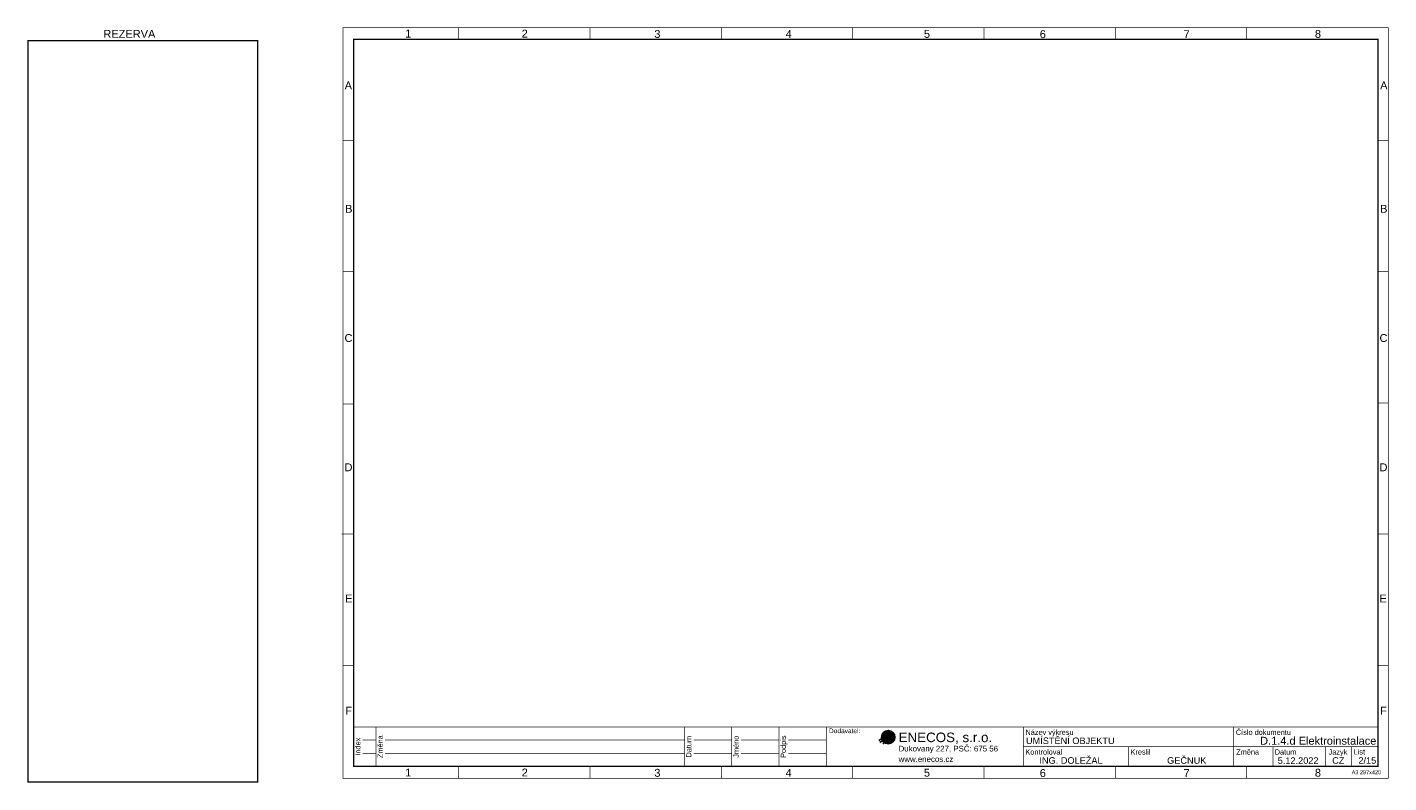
# Model space of a CAD drawing. Extents: x -12025 to 39812, y -28775 to 12.
import ezdxf
from ezdxf.enums import TextEntityAlignment as Align

# ---------------------------------------------------------------- set-up
doc = ezdxf.new("R2010")
doc.units = 0
doc.header["$MEASUREMENT"] = 0
doc.linetypes.add('PE', pattern=[4.625, 3, -0.75, 0.125, -0.75])
doc.layers.add('Ramecek', color=7, linetype='Continuous')
doc.layers.add('Zakladni', color=7, linetype='Continuous')
doc.styles.add('Arial', font='txt')
doc.styles.add('Arial_B', font='txt')
doc.styles.add('Arial_I', font='txt')

# ---------------------------------------------------------------- blocks, each defined once
blk = doc.blocks.new('(1)')
at = {"color": 7, "linetype": 'Continuous'}
for p, q in [((0, -413), (267, -235)), ((38, -490), (394, -235)), ((153, -541), (420, -324))]:
    blk.add_line(p, q, dxfattribs=at)
at = {"color": 2, "linetype": 'Continuous', "const_width": 254}
for points in [[(356, -159, 0.414214), (229, -286)], [(229, -286, 0.414214), (356, -413)], [(483, -286, 0.414214), (356, -159)], [(356, -413, 0.414214), (483, -286)]]:
    blk.add_lwpolyline(points, format="xyb", dxfattribs=at)
at = {"color": 7, "linetype": 'Continuous'}
blk.add_circle((356, -286), 254, dxfattribs=at)
blk.add_solid([(750, -1262), (2803, -1262), (750, -1287), (2803, -1287)], dxfattribs=at)
at = {"color": 7, "linetype": 'Continuous', "style": 'Arial'}
for s, height, p in [('ENECOS, s.r.o.', 364.3, (750, -476)), ('Dukovany 227, PSČ: 675 56', 214.8, (750, -831)), ('www.enecos.cz', 214.8, (750, -1231))]:
    blk.add_text(s, height=height, dxfattribs=at).set_placement(p)
blk = doc.blocks.new('(2)')
at = {"color": 7, "linetype": 'Continuous', "const_width": 25}
for points in [[(18000, 0), (0, 0)], [(0, -1500), (0, 0)], [(850, -1500), (850, 0)], [(12600, -1500), (12600, 0)], [(14400, -1500), (14400, 0)], [(16200, -1500), (16200, 0)], [(18000, 0), (18000, -1500)], [(350, -500), (850, -500)], [(1200, -500), (12600, -500)], [(12950, -500), (14400, -500)], [(14750, -500), (16200, -500)], [(16550, -500), (18000, -500)], [(350, -1000), (850, -1000)], [(1200, -1000), (12600, -1000)], [(12950, -1000), (14400, -1000)], [(14750, -1000), (16200, -1000)], [(16550, -1000), (18000, -1000)], [(18000, -1500), (0, -1500)]]:
    blk.add_lwpolyline(points, dxfattribs=at)
at = {"color": 7, "linetype": 'Continuous', "style": 'Arial'}
for s, p in [('Index', (261, -750)), ('Změna', (1111, -750)), ('Datum', (12861, -750)), ('Jméno', (14661, -750)), ('Podpis', (16461, -750))]:
    blk.add_text(s, height=200, rotation=90, dxfattribs=at).set_placement(p, align=Align.CENTER)
blk = doc.blocks.new('dveře rozvaděče')
at = {"color": 7, "linetype": 'PE', "ltscale": 100, "const_width": 50}
blk.add_lwpolyline([(0, 0), (8750, 0), (8750, -28250), (0, -28250)], close=True, dxfattribs=at)
at = {"color": 7, "linetype": 'Continuous', "style": 'Arial'}
blk.add_text('REZERVA', height=300, dxfattribs=at).set_placement((2875, 108))
blk = doc.blocks.new('(3)')
at = {"color": 7, "linetype": 'Continuous', "const_width": 25}
for points in [[(200, 0), (200, -200)], [(200, -200), (0, -200)]]:
    blk.add_lwpolyline(points, dxfattribs=at)
at = {"color": 7, "linetype": 'Continuous', "style": 'Arial_B'}
blk.add_text('UMÍSTĚNÍ OBJEKTU', height=250, dxfattribs=at).set_placement((-13200, 650))
blk.add_text('2', height=250, dxfattribs=at).set_placement((-350, -100), align=Align.RIGHT)

msp = doc.modelspace()

# ---------------------------------------------------------------- linework, layer by layer
at = {"layer": 'Ramecek', "color": 7, "linetype": 'Continuous'}
for points, const_width in [([(0, -28600), (39800, -28600), (39800, 0), (0, 0)], 25), ([(400, -28150), (39400, -28150), (39400, -450), (400, -450)], 50), ([(25900, -26650), (18400, -26650), (18400, -28150), (25900, -28150)], 25)]:
    msp.add_lwpolyline(points, close=True, dxfattribs=dict(at, const_width=const_width))
at = {"layer": 'Ramecek', "color": 7, "linetype": 'Continuous', "const_width": 25}
for points in [[(4400, -6), (4400, -450)], [(9400, -450), (9400, -6)], [(14400, -6), (14400, -450)], [(34400, -3), (34400, -448)], [(19400, -15), (19400, -460)], [(24400, -460), (24400, -15)], [(29400, -15), (29400, -460)], [(400, -4300), (0, -4300)], [(39800, -4300), (39400, -4300)], [(400, -9300), (0, -9300)], [(39800, -9300), (39400, -9300)], [(405, -14345), (5, -14345)], [(39800, -14300), (39400, -14300)], [(399, -19300), (-50, -19300)], [(39800, -19300), (39400, -19300)], [(400, -24300), (0, -24300)], [(39800, -24300), (39400, -24300)], [(25900, -26650), (39400, -26650)], [(25900, -26650), (25900, -28150)], [(33900, -26650), (33900, -28150)], [(25900, -27400), (39400, -27400)], [(29900, -27400), (29900, -28150)], [(35400, -27400), (35400, -28150)], [(37400, -27400), (37400, -28150)], [(38400, -27400), (38400, -28150)], [(4400, -28150), (4400, -28594)], [(9400, -28600), (9400, -28156)], [(14400, -28156), (14400, -28600)], [(19400, -28150), (19400, -28594)], [(24400, -28594), (24400, -28150)], [(29400, -28150), (29400, -28594)], [(34400, -28150), (34400, -28594)]]:
    msp.add_lwpolyline(points, dxfattribs=at)

# ---------------------------------------------------------------- block references
at = {"layer": 'Ramecek', "color": 7, "linetype": 'Continuous'}
for name, p in [('(2)', (400, -26650)), ('(1)', (20400, -26750))]:
    msp.add_blockref(name, p, dxfattribs=at)
at = {"layer": 'Zakladni', "color": 7, "linetype": 'Continuous'}
for name, p in [('dveře rozvaděče', (-12000, -500)), ('(3)', (39200, -27950))]:
    msp.add_blockref(name, p, dxfattribs=at)

# ---------------------------------------------------------------- texts
at = {"layer": 'Ramecek', "color": 7, "linetype": 'Continuous'}
for s, height, style, p in [('1', 300, 'Arial', (2363, -383)), ('2', 300, 'Arial', (6800, -383)), ('3', 300, 'Arial', (11850, -395)), ('4', 300, 'Arial', (16850, -395)), ('5', 300, 'Arial', (22113, -392)), ('6', 300, 'Arial', (26525, -404)), ('7', 300, 'Arial', (32000, -404)), ('8', 300, 'Arial', (37000, -392)), ('A', 300, 'Arial', (60, -2355)), ('A', 300, 'Arial', (39485, -2355)), ('B', 300, 'Arial', (80, -7055)), ('B', 300, 'Arial', (39485, -7055)), ('C', 300, 'Arial', (55, -11980)), ('C', 300, 'Arial', (39460, -11980)), ('D', 300, 'Arial', (55, -16905)), ('D', 300, 'Arial', (39460, -16905)), ('E', 300, 'Arial', (80, -21905)), ('E', 300, 'Arial', (39460, -21905)), ('F', 300, 'Arial', (85, -26180)), ('F', 300, 'Arial', (39485, -26180)), ('Dodavatel:', 179, 'Arial', (18500, -26884)), ('Název výkresu', 200, 'Arial', (25980, -26950)), ('Číslo dokumentu', 200, 'Arial', (33990, -26950)), ('Změna', 200, 'Arial', (34005, -27700)), ('Kontroloval', 200, 'Arial', (25980, -27700)), ('Kreslil', 200, 'Arial', (29980, -27700)), ('Datum', 200, 'Arial', (35470, -27700)), ('5.12.2022', 250, 'Arial_B', (35585, -28055)), ('Jazyk', 200, 'Arial', (37520, -27700)), ('List', 200, 'Arial', (38473, -27697)), ('/15', 250, 'Arial_B', (38850, -28050)), ('1', 300, 'Arial', (2363, -28533)), ('2', 300, 'Arial', (6800, -28533)), ('3', 300, 'Arial', (11850, -28545)), ('4', 300, 'Arial', (16850, -28545)), ('5', 300, 'Arial', (22113, -28542)), ('6', 300, 'Arial', (26525, -28554)), ('7', 300, 'Arial', (32000, -28554)), ('8', 300, 'Arial', (37000, -28542)), ('A3 297x420', 150, 'Arial_I', (38400, -28450))]:
    msp.add_text(s, height=height, dxfattribs=dict(at, style=style)).set_placement(p)
at = {"layer": 'Ramecek', "color": 7, "linetype": 'Continuous', "style": 'Arial_B'}
for s, height, p in [('D.1.4.d Elektroinstalace', 300, (39340, -27324)), ('ING. DOLEŽAL', 250, (28918, -28050)), ('GEČNUK', 250, (32868, -28050)), ('CZ', 250, (38125, -28050))]:
    msp.add_text(s, height=height, dxfattribs=at).set_placement(p, align=Align.RIGHT)

doc.saveas('drawing.dxf')
